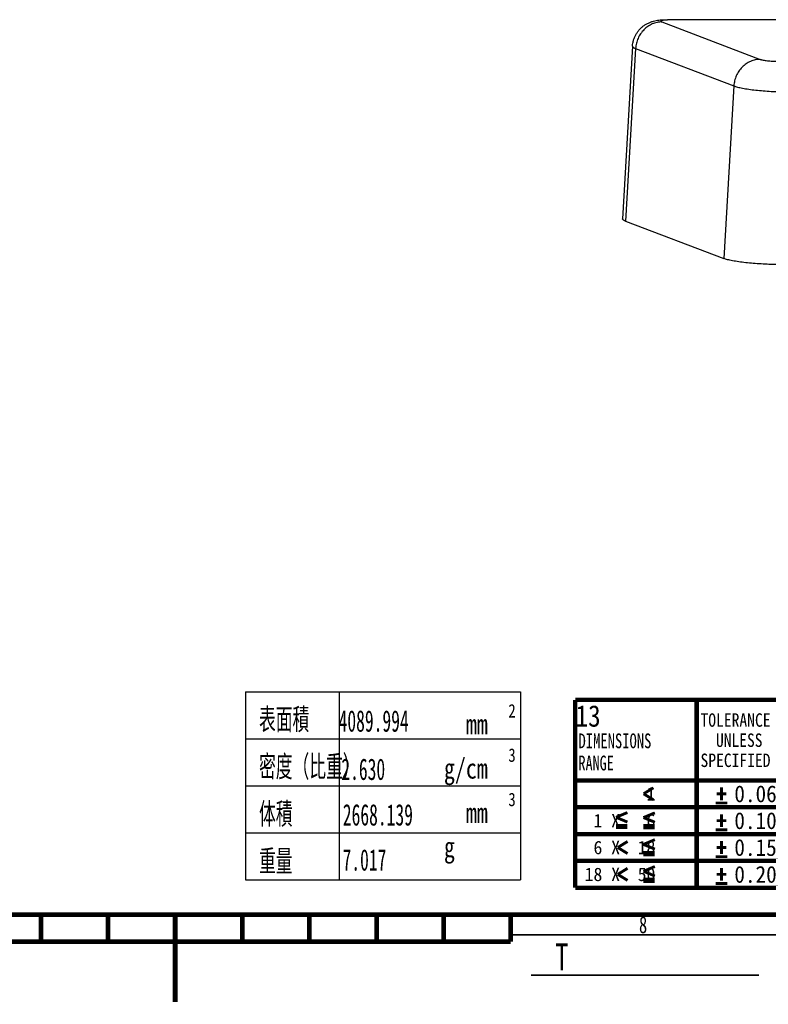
# Model space of a CAD drawing. Header units: millimetres. Extents: x 11 to 601, y 29 to 435.
# Tile 4 of 11: x 283 to 394, y 29 to 175. Entities that reach past the tile are written whole.
import ezdxf

# ---------------------------------------------------------------- set-up
doc = ezdxf.new("R2010")
doc.units = ezdxf.units.MM
doc.header["$LTSCALE"] = 32.67
doc.layers.get('0').update_dxf_attribs({"linetype": 'CONTINUOUS'})
doc.styles.get("Standard").update_dxf_attribs({"font": 'txt', "width": 0.8})
doc.styles.add('TEXTSTYLE_2', font='txt', dxfattribs={"width": 0.714})
doc.styles.add('TEXTSTYLE_22', font='txt', dxfattribs={"width": 0.725597})
doc.styles.add('TEXTSTYLE_23', font='txt', dxfattribs={"width": 0.702378})
doc.styles.add('TEXTSTYLE_24', font='txt', dxfattribs={"width": 0.851808})
doc.styles.add('TEXTSTYLE_25', font='txt', dxfattribs={"width": 0.848317})
doc.styles.add('TEXTSTYLE_26', font='txt', dxfattribs={"width": 0.928594})
doc.styles.add('TEXTSTYLE_27', font='txt', dxfattribs={"width": 0.968264})
doc.styles.add('TEXTSTYLE_28', font='txt', dxfattribs={"width": 0.6})
doc.styles.add('TEXTSTYLE_5', font='txt', dxfattribs={"width": 0.714286})
doc.styles.add('TEXTSTYLE_7', font='txt', dxfattribs={"width": 0.857187})

# ---------------------------------------------------------------- blocks, each defined once
blk = doc.blocks.new('TOL_13BE_BL3', base_point=(383, 60.01))
at = {"color": 7, "linetype": 'CONTINUOUS'}
for points, const_width in [([(365.6, 74.01), (400.4, 74.01)], 0.66), ([(365.6, 74.01), (365.6, 46.01)], 0.66), ([(383.7, 74.01), (383.7, 46.01)], 0.66), ([(400.4, 74.01), (400.4, 46.01)], 0.66), ([(365.6, 62.01), (400.4, 62.01)], 0.66), ([(375.79, 60.01), (377.25, 60.91)], 0.424), ([(375.79, 60.01), (377.25, 59.11)], 0.424), ([(386.67, 60.01), (388.13, 60.01)], 0.424), ([(387.4, 60.96), (387.4, 59.06)], 0.424), ([(386.55, 58.65), (388.25, 58.65)], 0.424), ([(365.6, 58.01), (400.4, 58.01)], 0.66), ([(371.68, 56.51), (373.38, 57.22)], 0.424), ([(375.77, 56.47), (377.47, 57.18)], 0.424), ([(371.68, 56.51), (373.38, 55.8)], 0.424), ([(375.77, 56.47), (377.47, 55.77)], 0.424), ([(386.67, 56.01), (388.13, 56.01)], 0.424), ([(387.4, 56.96), (387.4, 55.06)], 0.424), ([(365.6, 54.01), (400.4, 54.01)], 0.66), ([(371.68, 55.32), (373.37, 55.32)], 0.424), ([(371.68, 54.96), (373.37, 54.96)], 0.424), ([(375.77, 55.29), (377.46, 55.29)], 0.424), ([(375.77, 54.93), (377.46, 54.93)], 0.424), ([(386.55, 54.65), (388.25, 54.65)], 0.424), ([(371.94, 52.01), (373.4, 52.91)], 0.424), ([(375.77, 52.47), (377.47, 53.18)], 0.424), ([(387.4, 52.96), (387.4, 51.06)], 0.424), ([(371.94, 52.01), (373.4, 51.11)], 0.424), ([(375.77, 52.47), (377.47, 51.77)], 0.424), ([(375.77, 51.29), (377.46, 51.29)], 0.424), ([(386.67, 52.01), (388.13, 52.01)], 0.424), ([(365.6, 50.01), (400.4, 50.01)], 0.66), ([(375.77, 50.93), (377.46, 50.93)], 0.424), ([(386.55, 50.65), (388.25, 50.65)], 0.424), ([(371.94, 48.01), (373.4, 48.91)], 0.424), ([(375.77, 48.47), (377.47, 49.18)], 0.424), ([(375.77, 48.47), (377.47, 47.77)], 0.424), ([(387.4, 48.96), (387.4, 47.06)], 0.424), ([(371.94, 48.01), (373.4, 47.11)], 0.424), ([(375.77, 47.29), (377.46, 47.29)], 0.424), ([(375.77, 46.93), (377.46, 46.93)], 0.424), ([(386.67, 48.01), (388.13, 48.01)], 0.424), ([(365.6, 46.01), (400.4, 46.01)], 0.66), ([(386.55, 46.65), (388.25, 46.65)], 0.424)]:
    blk.add_lwpolyline(points, dxfattribs=dict(at, const_width=const_width))
at = {"color": 7, "linetype": 'CONTINUOUS', "oblique": 0}
for s, height, style, width, p in [('13', 3.2, 'TEXTSTYLE_7', 0.857143, (365.66, 70.01)), ('TOLERANCE', 2, 'TEXTSTYLE_24', 0.851808, (384.27, 70)), ('DIMENSIONS ', 2.2, 'TEXTSTYLE_22', 0.725597, (366.09, 66.8)), ('  UNLESS', 2, 'TEXTSTYLE_25', 0.848317, (384.27, 67)), ('SPECIFIED', 2, 'TEXTSTYLE_24', 0.851808, (384.27, 64)), ('RANGE', 2.2, 'TEXTSTYLE_23', 0.702378, (366.09, 63.5)), ('        1', 2, 'TEXTSTYLE_27', 0.968264, (365.69, 59.01)), ('0.06', 2.5, 'TEXTSTYLE_26', 0.928594, (389.31, 58.76)), ('0.10', 2.5, 'TEXTSTYLE_26', 0.928594, (389.31, 54.76)), ('  1 X   6', 2, 'TEXTSTYLE_27', 0.968264, (365.69, 55.01)), ('  6 X  18', 2, 'TEXTSTYLE_27', 0.968264, (365.69, 51.01)), ('0.15', 2.5, 'TEXTSTYLE_26', 0.928594, (389.31, 50.76)), (' 18 X  50', 2, 'TEXTSTYLE_27', 0.968264, (365.69, 47.01)), ('0.20', 2.5, 'TEXTSTYLE_26', 0.928594, (389.31, 46.76))]:
    blk.add_text(s, height=height, dxfattribs=dict(at, style=style, width=width)).set_placement(p)
blk = doc.blocks.new('HYOU-1_BL4', base_point=(336.96, 61.21))
at = {"color": 7, "linetype": 'CONTINUOUS'}
for p, q in [((316.46, 75.21), (316.46, 47.21)), ((316.46, 75.21), (357.46, 75.21)), ((330.46, 75.21), (330.46, 47.21)), ((357.46, 75.21), (357.46, 47.21)), ((316.46, 68.21), (357.46, 68.21)), ((316.46, 61.21), (357.46, 61.21)), ((316.46, 54.21), (357.46, 54.21)), ((316.46, 47.21), (357.46, 47.21))]:
    blk.add_line(p, q, dxfattribs=at)
at = {"color": 7, "linetype": 'CONTINUOUS', "width": 0.8}
for s, height, p in [('2', 2, (355.65, 71.38)), ('  mm', 3, (346.05, 68.88)), ('3', 2, (355.65, 64.78)), ('g/cm', 3, (346.05, 62.28)), ('3', 2, (355.65, 58.18)), ('  mm', 3, (346.05, 55.68)), ('g', 3, (346.05, 50.58))]:
    blk.add_text(s, height=height, dxfattribs=at).set_placement(p)
at = {"color": 7, "linetype": 'CONTINUOUS', "style": 'TEXTSTYLE_28', "width": 0.6}
for s, p in [('表面積', (318.5, 69.54)), ('4089.994', (330.35, 69.27)), ('密度（比重）', (318.5, 62.5)), ('2.630', (330.76, 62.08)), ('体積', (318.5, 55.46)), ('2668.139', (330.98, 55.29)), ('重量', (318.5, 48.42)), ('7.017', (330.94, 48.57))]:
    blk.add_text(s, height=3.2, dxfattribs=at).set_placement(p)

msp = doc.modelspace()

# ---------------------------------------------------------------- linework, layer by layer
at = {"color": 9, "linetype": 'CONTINUOUS'}
for p, q in [((378.5136, 175.0091), (393.1515, 169.4358)), ((397.8402, 175.3025), (379.5854, 175.3025)), ((374.6009, 171.0524), (373.116, 145.3336)), ((374.6009, 171.0524), (389.2388, 165.4791)), ((389.2388, 165.4791), (387.7538, 139.7602))]:
    msp.add_line(p, q, dxfattribs=at)
at = {"color": 7, "linetype": 'CONTINUOUS'}
for p, q in [((397.8427, 175.3457), (379.3569, 175.3457)), ((374.1373, 171.3983), (372.6523, 145.6794)), ((373.116, 145.3336), (387.7538, 139.7602))]:
    msp.add_line(p, q, dxfattribs=at)
for points, const_width in [([(31, 42), (580.9997, 42)], 0.7), ([(285.9999, 42), (285.9999, 38)], 0.7), ([(295.9999, 42), (295.9999, 38)], 0.7), ([(305.9999, 42), (305.9999, 29)], 0.7), ([(315.9999, 42), (315.9999, 38)], 0.7), ([(325.9999, 42), (325.9999, 38)], 0.7), ([(335.9999, 42), (335.9999, 38)], 0.7), ([(345.9999, 42), (345.9999, 38)], 0.7), ([(355.9999, 42), (355.9999, 38)], 0.7), ([(255.9999, 38), (355.9999, 38)], 0.7), ([(355.9999, 39), (583.9997, 39)], 0.2333), ([(359, 33), (393, 33)], 0.2333)]:
    msp.add_lwpolyline(points, dxfattribs=dict(at, const_width=const_width))
for points, knots in [([(374.1373, 171.3983), (374.1465, 171.5571), (374.1836, 171.8739), (374.295, 172.3389), (374.4604, 172.7874), (374.6773, 173.2132), (374.9425, 173.6102), (375.2519, 173.9728), (375.6004, 174.2962), (375.9819, 174.576), (376.3885, 174.8086), (376.8104, 174.9922), (377.2358, 175.1279), (377.6562, 175.2216), (378.0709, 175.2828), (378.4878, 175.3208), (378.9166, 175.3416), (379.208, 175.3457), (379.3569, 175.3457)], [0, 0, 0, 0, 0.06522348, 0.13043887, 0.19563845, 0.26080918, 0.32592868, 0.39096246, 0.45584402, 0.52044742, 0.58452164, 0.64756335, 0.70874373, 0.76735839, 0.82397821, 0.88054622, 0.93893349, 1, 1, 1, 1]), ([(373.116, 145.3336), (373.0791, 145.3476), (373.01, 145.3754), (372.9146, 145.4194), (372.8447, 145.4571), (372.7964, 145.4874), (372.7566, 145.5153), (372.7153, 145.5496), (372.6781, 145.5924), (372.6557, 145.6356), (372.6515, 145.6656), (372.6523, 145.6794)], [0, 0, 0, 0, 0.1954082, 0.36902031, 0.52088089, 0.58880472, 0.65151114, 0.76184953, 0.85389206, 0.93122794, 1, 1, 1, 1]), ([(395.5914, 138.8802), (395.2172, 138.8802), (394.4532, 138.8924), (393.2995, 138.9422), (392.1451, 139.0222), (391.0341, 139.1295), (390.1558, 139.2408), (389.5072, 139.3419), (389.0715, 139.4193), (388.6763, 139.4998), (388.3252, 139.5826), (388.0217, 139.6668), (387.8371, 139.7285), (387.7538, 139.7602)], [0, 0, 0, 0, 0.14188982, 0.2896725, 0.43777602, 0.58061531, 0.71282015, 0.77337383, 0.82946793, 0.88059305, 0.92629768, 0.9661991, 1, 1, 1, 1])]:
    msp.add_open_spline(points, degree=3, knots=knots, dxfattribs=at)
at = {"color": 9, "linetype": 'CONTINUOUS'}
for points, knots in [([(378.5136, 175.0091), (378.2713, 175.0091), (377.781, 174.9569), (377.0724, 174.7288), (376.5232, 174.4224), (376.1199, 174.115), (375.7414, 173.7659), (375.3281, 173.2621), (375.0108, 172.6901), (374.8204, 172.2029), (374.6744, 171.7015), (374.6159, 171.3121), (374.6009, 171.0524)], [0, 0, 0, 0, 0.11901255, 0.24000948, 0.36322671, 0.42571725, 0.48869588, 0.6157257, 0.74380076, 0.80804872, 0.87225395, 1, 1, 1, 1]), ([(379.5854, 175.3025), (379.4705, 175.3025), (379.3032, 175.3001), (379.0878, 175.2906), (378.9434, 175.2811), (378.8127, 175.269), (378.6968, 175.2545), (378.5967, 175.2378), (378.5135, 175.219), (378.4478, 175.1984), (378.4046, 175.1787), (378.3801, 175.1611), (378.368, 175.1485), (378.3605, 175.1353), (378.3582, 175.1212), (378.3613, 175.1071), (378.3694, 175.0931), (378.3822, 175.0792), (378.4074, 175.059), (378.4515, 175.0344), (378.491, 175.0178), (378.5136, 175.0091)], [0, 0, 0, 0, 0.23478576, 0.34183803, 0.44066751, 0.5303716, 0.61016675, 0.67939877, 0.73757372, 0.78442707, 0.82008826, 0.83401323, 0.84567427, 0.85560906, 0.86468657, 0.87402682, 0.88466409, 0.89730856, 0.91237636, 0.95055758, 1, 1, 1, 1]), ([(379.5854, 175.3025), (379.5485, 175.3165), (379.4732, 175.3383), (379.3952, 175.3457), (379.3569, 175.3457)], [0, 0, 0, 0, 0.50722761, 1, 1, 1, 1]), ([(374.1373, 171.3983), (374.1365, 171.3844), (374.1407, 171.3545), (374.1631, 171.3113), (374.2003, 171.2684), (374.2416, 171.2341), (374.2814, 171.2062), (374.3297, 171.1759), (374.3996, 171.1382), (374.495, 171.0942), (374.5641, 171.0664), (374.6009, 171.0524)], [0, 0, 0, 0, 0.06877213, 0.14610932, 0.23815338, 0.34849288, 0.41119959, 0.4791235, 0.63098358, 0.80459423, 1, 1, 1, 1]), ([(393.1515, 169.4358), (392.9091, 169.4358), (392.4189, 169.3836), (391.7103, 169.1555), (391.1611, 168.849), (390.7578, 168.5416), (390.3793, 168.1926), (389.9659, 167.6888), (389.6487, 167.1168), (389.4583, 166.6296), (389.3123, 166.1282), (389.2538, 165.7388), (389.2388, 165.4791)], [0, 0, 0, 0, 0.11901255, 0.24000948, 0.36322671, 0.42571725, 0.48869588, 0.6157257, 0.74380076, 0.80804872, 0.87225395, 1, 1, 1, 1]), ([(393.1515, 169.4358), (393.1793, 169.4252), (393.2408, 169.4047), (393.3853, 169.3646), (393.6033, 169.3181), (393.9032, 169.2689), (394.2449, 169.2256), (394.6153, 169.1898), (395.0001, 169.1631), (395.3846, 169.1465), (395.6393, 169.1425), (395.7641, 169.1425)], [0, 0, 0, 0, 0.03379929, 0.07370528, 0.17052329, 0.28716678, 0.41937384, 0.56221601, 0.71032219, 0.85810482, 1, 1, 1, 1]), ([(389.2388, 165.4791), (389.3221, 165.4474), (389.5066, 165.3857), (389.8102, 165.3014), (390.1612, 165.2186), (390.5565, 165.1381), (390.9922, 165.0607), (391.6408, 164.9597), (392.519, 164.8483), (393.63, 164.7411), (394.7845, 164.661), (395.9382, 164.6112), (396.7022, 164.5991), (397.0764, 164.5991)], [0, 0, 0, 0, 0.0338009, 0.07370232, 0.11940695, 0.17053207, 0.22662617, 0.28717985, 0.41938469, 0.56222398, 0.7103275, 0.85811018, 1, 1, 1, 1])]:
    msp.add_open_spline(points, degree=3, knots=knots, dxfattribs=at)

# ---------------------------------------------------------------- block references
at = {"color": 7, "linetype": 'CONTINUOUS'}
for name, p in [('HYOU-1_BL4', (336.9577, 61.207)), ('TOL_13BE_BL3', (383.0014, 60.0117))]:
    msp.add_blockref(name, p, dxfattribs=at)

# ---------------------------------------------------------------- texts
at = {"color": 7, "linetype": 'CONTINUOUS', "attachment_point": 1, "line_spacing_factor": 0.9}
for s, insert, char_height, width, style in [('\\Q0.0000015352;8', (375.1073, 41.7498), 2.5, 2.6775, 'TEXTSTYLE_2'), ('\\Q0.0000015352;T', (362.6406, 37.7242), 4, 4.285717, 'TEXTSTYLE_5')]:
    msp.add_mtext(s, dxfattribs=dict(at, insert=insert, char_height=char_height, width=width, style=style))

doc.saveas('drawing.dxf')
